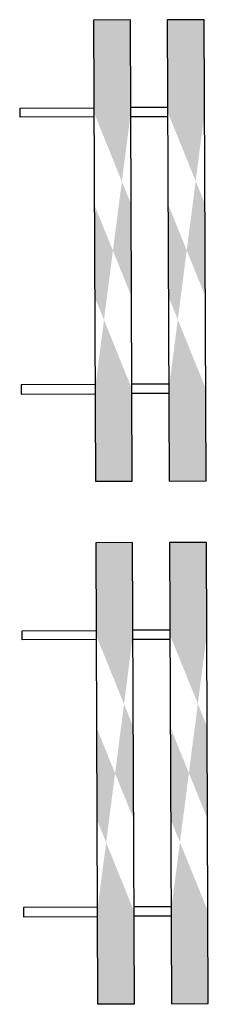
# Model space of a CAD drawing. Header units: metres. Extents: x 232695 to 233536, y 552964 to 554401.
# Tile 13 of 23: x 233329.71 to 233331.25, y 553919.71 to 553927.71. Entities that reach past the tile are written whole.
import ezdxf

# ---------------------------------------------------------------- set-up
doc = ezdxf.new("R2010")
doc.units = ezdxf.units.M
doc.layers.add('N-WE-VW-VERKEERSTEKEN_BORD-S', color=7, linetype='Continuous', lineweight=25)

# ---------------------------------------------------------------- blocks, each defined once
blk = doc.blocks.new('BB18')
h = blk.add_hatch(color=1)
h.dxf.hatch_style = 1
edge = h.paths.add_edge_path(flags=17)
edge.add_line((-0.25, 0.8), (-0.25, 1))
edge.add_line((-0.75, 0.8), (-0.75, 1))
edge.add_line((0.75, 0.8), (0.75, 1))
edge.add_line((0.25, 0.8), (0.25, 1))
h.paths.add_polyline_path([(0.75, 1), (0.75, 0.8), (1.25, 0.8), (1.25, 1)])
h.paths.add_polyline_path([(-0.75, 0.8), (-0.75, 1), (-1.25, 1), (-1.25, 0.8)])
h.paths.add_polyline_path([(-0.25, 1), (-0.25, 0.8), (0.25, 0.8), (0.25, 1)])
h = blk.add_hatch(color=1)
h.dxf.hatch_style = 1
edge = h.paths.add_edge_path(flags=17)
edge.add_line((-0.25, 0.4), (-0.25, 0.6))
edge.add_line((-0.75, 0.4), (-0.75, 0.6))
edge.add_line((0.75, 0.4), (0.75, 0.6))
edge.add_line((0.25, 0.4), (0.25, 0.6))
h.paths.add_polyline_path([(0.75, 0.6), (0.75, 0.4), (1.25, 0.4), (1.25, 0.6)])
h.paths.add_polyline_path([(-0.75, 0.4), (-0.75, 0.6), (-1.25, 0.6), (-1.25, 0.4)])
h.paths.add_polyline_path([(-0.25, 0.6), (-0.25, 0.4), (0.25, 0.4), (0.25, 0.6)])
for points in [[(-1.25, 0.8), (1.25, 0.8), (1.25, 1), (-1.25, 1)], [(-1.25, 0.4), (1.25, 0.4), (1.25, 0.6), (-1.25, 0.6)]]:
    blk.add_lwpolyline(points, close=True)
at = {"layer": 'N-WE-VW-VERKEERSTEKEN_BORD-S'}
for p, q in [((-0.775, 0.8), (-0.775, 0.6)), ((-0.725, 0.8), (-0.725, 0.6)), ((0.725, 0.8), (0.725, 0.6)), ((0.775, 0.8), (0.775, 0.6))]:
    blk.add_line(p, q, dxfattribs=at)
at = {"layer": 'N-WE-VW-VERKEERSTEKEN_BORD-S', "flags": 128}
for points in [[(-0.725, 0.4), (-0.725, 0), (-0.775, 0), (-0.775, 0.4)], [(0.725, 0.4), (0.725, 0), (0.775, 0), (0.775, 0.4)]]:
    blk.add_lwpolyline(points, dxfattribs=at)

msp = doc.modelspace()

# ---------------------------------------------------------------- block references
at = {"layer": 'N-WE-VW-VERKEERSTEKEN_BORD-S', "xscale": 1.5, "yscale": 1.5, "zscale": 1.5, "rotation": 270.2364039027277}
for p in [(233329.7224, 553925.8315), (233329.7399, 553921.5816)]:
    msp.add_blockref('BB18', p, dxfattribs=at)

doc.saveas('drawing.dxf')
